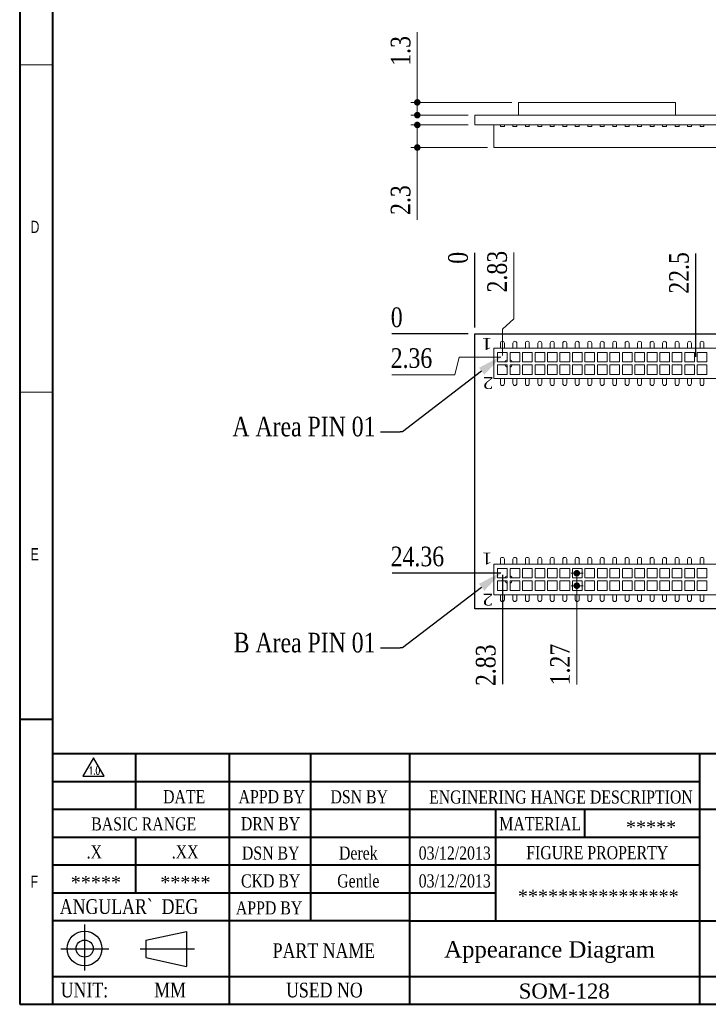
# Model space of a CAD drawing. Header units: millimetres. Extents: x 1606 to 1804, y 60 to 352.
# Tile 1 of 3: x 1606 to 1711, y 60 to 210. Entities that reach past the tile are written whole.
import ezdxf
from ezdxf.enums import TextEntityAlignment as Align

# ---------------------------------------------------------------- set-up
doc = ezdxf.new("R2010")
doc.units = ezdxf.units.MM
doc.header["$LTSCALE"] = 32.67
doc.header["$PDMODE"] = 3
doc.header["$PDSIZE"] = 0.3125
doc.linetypes.add('CENTER', pattern=[0.6, 0.375, -0.075, 0.075, -0.075])
doc.layers.get('0').update_dxf_attribs({"linetype": 'CONTINUOUS'})
doc.layers.get('Defpoints').update_dxf_attribs({"linetype": 'CONTINUOUS'})
doc.layers.add('尺寸標柱線', color=3, linetype='CONTINUOUS', lineweight=15)
doc.layers.add('文字線性', color=7, linetype='CONTINUOUS', lineweight=25)
doc.styles.add('SLDTEXTSTYLE0', font='txt', dxfattribs={"width": 0.75})
doc.styles.add('SLDTEXTSTYLE1', font='txt', dxfattribs={"width": 0.6875})
doc.styles.get("Standard").update_dxf_attribs({"font": 'times.ttf', "width": 0.8})
doc.styles.add('型式1', font='times.ttf')
doc.dimstyles.new('ISO-25', dxfattribs={"dimtxt": 3, "dimasz": 2.5, "dimexe": 1, "dimexo": 1, "dimgap": 1, "dimtad": 1, "dimlfac": 0.666667, "dimdsep": 46, "dimtxsty": 'Standard', "dimcen": 2.5, "dimclrd": 3, "dimclre": 3, "dimclrt": 2, "dimadec": 0, "dimazin": 2, "dimtfac": 1, "dimtmove": 0, "dimatfit": 3, "dimfxl": 0, "dimarcsym": 0})

# ---------------------------------------------------------------- blocks, each defined once
blk = doc.blocks.new('*D209')
at = {"layer": 'Defpoints', "color": 0}
for p in [(1665.06, 161.95), (1675.21, 161.95), (1675.21, 161.95)]:
    blk.add_point(p, dxfattribs=at)
at = {"layer": '尺寸標柱線', "color": 3, "lineweight": -2}
blk.add_line((1674.21, 161.95), (1662.54, 161.95), dxfattribs=at)
at = {"layer": '尺寸標柱線', "color": 2, "insert": (1663.3, 164.47), "char_height": 3, "attachment_point": 5}
blk.add_mtext('0', dxfattribs=at)
blk = doc.blocks.new('*D210')
at = {"layer": 'Defpoints', "color": 0}
for p in [(1675.21, 171.81), (1675.21, 161.95), (1675.21, 161.95)]:
    blk.add_point(p, dxfattribs=at)
at = {"layer": '尺寸標柱線', "color": 3, "lineweight": -2}
blk.add_line((1675.21, 162.95), (1675.21, 174.33), dxfattribs=at)
at = {"layer": '尺寸標柱線', "color": 2, "insert": (1672.68, 173.57), "char_height": 3, "attachment_point": 5, "rotation": 90}
blk.add_mtext('0', dxfattribs=at)
blk = doc.blocks.new('*D211')
at = {"layer": 'Defpoints', "color": 0}
for p in [(1742.71, 170.12), (1675.21, 161.95), (1742.71, 161.95)]:
    blk.add_point(p, dxfattribs=at)
at = {"layer": '尺寸標柱線', "color": 3, "lineweight": -2}
blk.add_line((1742.71, 162.95), (1742.71, 174.38), dxfattribs=at)
at = {"layer": '尺寸標柱線', "color": 2, "insert": (1740.18, 172.75), "char_height": 3, "attachment_point": 5, "rotation": 90}
blk.add_mtext('45', dxfattribs=at)
blk = doc.blocks.new('*D212')
at = {"layer": 'Defpoints', "color": 0}
for p in [(1675.21, 161.95), (1671.34, 125.4), (1680.19, 125.4)]:
    blk.add_point(p, dxfattribs=at)
at = {"layer": '尺寸標柱線', "color": 3, "lineweight": -2}
blk.add_line((1679.19, 125.4), (1662.58, 125.4), dxfattribs=at)
at = {"layer": '尺寸標柱線', "color": 2, "insert": (1666.46, 127.93), "char_height": 3, "attachment_point": 5}
blk.add_mtext('24.36', dxfattribs=at)
blk = doc.blocks.new('*D213')
at = {"layer": 'Defpoints', "color": 0}
for p in [(1675.21, 161.95), (1679.45, 126.13), (1679.45, 115.26)]:
    blk.add_point(p, dxfattribs=at)
at = {"layer": '尺寸標柱線', "color": 3, "lineweight": -2}
blk.add_line((1679.45, 125.13), (1679.45, 108.43), dxfattribs=at)
at = {"layer": '尺寸標柱線', "color": 2, "insert": (1676.92, 111.34), "char_height": 3, "attachment_point": 5, "rotation": 90}
blk.add_mtext('2.83', dxfattribs=at)
blk = doc.blocks.new('*D214')
at = {"layer": 'Defpoints', "color": 0}
for p in [(1675.21, 161.95), (1736.36, 143.67), (1747.38, 143.67)]:
    blk.add_point(p, dxfattribs=at)
at = {"layer": '尺寸標柱線', "color": 3, "lineweight": -2}
blk.add_line((1737.36, 143.67), (1754.02, 143.67), dxfattribs=at)
at = {"layer": '尺寸標柱線', "color": 2, "insert": (1751.2, 146.2), "char_height": 3, "attachment_point": 5}
blk.add_mtext('12.2', dxfattribs=at)
blk = doc.blocks.new('*D215')
at = {"layer": 'Defpoints', "color": 0}
for p in [(1708.96, 167.32), (1675.21, 161.95), (1708.96, 157.45)]:
    blk.add_point(p, dxfattribs=at)
at = {"layer": '尺寸標柱線', "color": 3, "lineweight": -2}
blk.add_line((1708.96, 158.45), (1708.96, 174.21), dxfattribs=at)
at = {"layer": '尺寸標柱線', "color": 2, "insert": (1706.43, 171.26), "char_height": 3, "attachment_point": 5, "rotation": 90}
blk.add_mtext('22.5', dxfattribs=at)
blk = doc.blocks.new('*D216')
at = {"layer": 'Defpoints', "color": 0}
for p in [(1675.21, 161.95), (1737.54, 157.45), (1751.68, 157.45)]:
    blk.add_point(p, dxfattribs=at)
at = {"layer": '尺寸標柱線', "color": 3, "lineweight": -2}
blk.add_line((1738.54, 157.45), (1754.02, 157.45), dxfattribs=at)
at = {"layer": '尺寸標柱線', "color": 2, "insert": (1753.35, 159.97), "char_height": 3, "attachment_point": 5}
blk.add_mtext('3', dxfattribs=at)
blk = doc.blocks.new('*D217')
at = {"layer": 'Defpoints', "color": 0}
for p in [(1675.21, 161.95), (1737.54, 124.45), (1749.88, 124.45)]:
    blk.add_point(p, dxfattribs=at)
at = {"layer": '尺寸標柱線', "color": 3, "lineweight": -2}
blk.add_line((1738.54, 124.45), (1754.12, 124.45), dxfattribs=at)
at = {"layer": '尺寸標柱線', "color": 2, "insert": (1752.5, 126.97), "char_height": 3, "attachment_point": 5}
blk.add_mtext('25', dxfattribs=at)
blk = doc.blocks.new('*D218')
at = {"layer": 'Defpoints', "color": 0}
for p in [(1675.21, 161.95), (1737.54, 124.45), (1737.54, 115.26)]:
    blk.add_point(p, dxfattribs=at)
at = {"layer": '尺寸標柱線', "color": 3, "lineweight": -2}
blk.add_line((1737.54, 123.45), (1737.54, 108.25), dxfattribs=at)
at = {"layer": '尺寸標柱線', "color": 2, "insert": (1735.01, 111.26), "char_height": 3, "attachment_point": 5, "rotation": 90}
blk.add_mtext('41.6', dxfattribs=at)

msp = doc.modelspace()

# ---------------------------------------------------------------- linework, layer by layer
at = {"color": 7, "lineweight": 40}
for p, q in [((1605.728, 351.557), (1605.728, 59.557)), ((1610.728, 346.557), (1610.728, 59.557)), ((1610.728, 114.807), (1610.728, 59.557)), ((1610.728, 114.807), (1610.728, 59.557)), ((1610.728, 103.057), (1605.728, 103.057)), ((1797.928, 97.807), (1610.728, 97.807)), ((1637.719, 97.807), (1637.719, 72.306)), ((1650.127, 97.807), (1650.127, 72.306)), ((1665.328, 59.557), (1665.328, 97.807)), ((1709.528, 97.807), (1709.528, 59.557)), ((1623.398, 97.71), (1623.398, 89.307)), ((1709.528, 93.557), (1610.728, 93.557)), ((1797.928, 89.307), (1610.728, 89.307)), ((1678.409, 89.307), (1678.409, 72.306)), ((1691.982, 89.307), (1691.982, 85.057)), ((1709.528, 85.057), (1610.728, 85.057)), ((1623.398, 85.057), (1623.398, 76.557)), ((1709.528, 80.807), (1610.728, 80.807)), ((1678.409, 76.557), (1610.728, 76.557)), ((1665.328, 72.306), (1610.728, 72.306)), ((1637.719, 72.306), (1637.719, 59.557)), ((1665.328, 72.306), (1797.928, 72.306)), ((1610.728, 63.807), (1797.928, 63.807)), ((1605.728, 59.557), (1610.728, 59.557)), ((1610.728, 59.557), (1797.928, 59.557))]:
    msp.add_line(p, q, dxfattribs=at)
at = {"color": 7, "linetype": 'Continuous', "lineweight": 0}
for p, q in [((1605.728, 203.057), (1610.728, 203.057)), ((1605.728, 153.057), (1610.728, 153.057))]:
    msp.add_line(p, q, dxfattribs=at)
at = {"color": 0, "linetype": 'Continuous', "lineweight": 15}
for p, q in [((1681.881, 197.315), (1681.881, 195.365)), ((1705.881, 197.315), (1681.881, 197.315)), ((1705.881, 197.315), (1705.881, 195.365)), ((1742.706, 195.365), (1675.206, 195.365)), ((1675.206, 195.365), (1675.206, 193.865)), ((1675.206, 193.865), (1742.706, 193.865)), ((1678.146, 193.865), (1678.146, 190.415)), ((1679.136, 193.865), (1679.136, 193.64)), ((1679.136, 193.64), (1679.736, 193.64)), ((1679.736, 193.64), (1679.736, 193.865)), ((1681.041, 193.865), (1681.041, 193.64)), ((1681.041, 193.64), (1681.641, 193.64)), ((1681.641, 193.64), (1681.641, 193.865)), ((1682.946, 193.865), (1682.946, 193.64)), ((1682.946, 193.64), (1683.546, 193.64)), ((1683.546, 193.64), (1683.546, 193.865)), ((1684.851, 193.865), (1684.851, 193.64)), ((1684.851, 193.64), (1685.451, 193.64)), ((1685.451, 193.64), (1685.451, 193.865)), ((1686.756, 193.865), (1686.756, 193.64)), ((1686.756, 193.64), (1687.356, 193.64)), ((1687.356, 193.64), (1687.356, 193.865)), ((1688.661, 193.865), (1688.661, 193.64)), ((1688.661, 193.64), (1689.261, 193.64)), ((1689.261, 193.64), (1689.261, 193.865)), ((1690.566, 193.865), (1690.566, 193.64)), ((1690.566, 193.64), (1691.166, 193.64)), ((1691.166, 193.64), (1691.166, 193.865)), ((1692.471, 193.865), (1692.471, 193.64)), ((1692.471, 193.64), (1693.071, 193.64)), ((1693.071, 193.64), (1693.071, 193.865)), ((1694.376, 193.865), (1694.376, 193.64)), ((1694.376, 193.64), (1694.976, 193.64)), ((1694.976, 193.64), (1694.976, 193.865)), ((1696.281, 193.865), (1696.281, 193.64)), ((1696.281, 193.64), (1696.881, 193.64)), ((1696.881, 193.64), (1696.881, 193.865)), ((1698.186, 193.865), (1698.186, 193.64)), ((1698.186, 193.64), (1698.786, 193.64)), ((1698.786, 193.64), (1698.786, 193.865)), ((1700.091, 193.865), (1700.091, 193.64)), ((1700.091, 193.64), (1700.691, 193.64)), ((1700.691, 193.64), (1700.691, 193.865)), ((1701.996, 193.865), (1701.996, 193.64)), ((1701.996, 193.64), (1702.596, 193.64)), ((1702.596, 193.64), (1702.596, 193.865)), ((1703.901, 193.865), (1703.901, 193.64)), ((1703.901, 193.64), (1704.501, 193.64)), ((1704.501, 193.64), (1704.501, 193.865)), ((1705.806, 193.865), (1705.806, 193.64)), ((1705.806, 193.64), (1706.406, 193.64)), ((1706.406, 193.64), (1706.406, 193.865)), ((1707.711, 193.865), (1707.711, 193.64)), ((1707.711, 193.64), (1708.311, 193.64)), ((1708.311, 193.64), (1708.311, 193.865)), ((1709.616, 193.865), (1709.616, 193.64)), ((1709.616, 193.64), (1710.216, 193.64)), ((1710.216, 193.64), (1710.216, 193.865)), ((1678.146, 190.415), (1739.781, 190.415)), ((1678.146, 159.771), (1739.781, 159.771)), ((1678.146, 159.771), (1678.146, 155.121)), ((1679.136, 159.771), (1679.136, 160.521)), ((1679.736, 159.771), (1679.736, 160.521)), ((1681.041, 159.771), (1681.041, 160.521)), ((1681.641, 159.771), (1681.641, 160.521)), ((1682.946, 159.771), (1682.946, 160.521)), ((1683.546, 159.771), (1683.546, 160.521)), ((1684.851, 159.771), (1684.851, 160.521)), ((1685.451, 159.771), (1685.451, 160.521)), ((1686.756, 159.771), (1686.756, 160.521)), ((1687.356, 159.771), (1687.356, 160.521)), ((1688.661, 159.771), (1688.661, 160.521)), ((1689.261, 159.771), (1689.261, 160.521)), ((1690.566, 159.771), (1690.566, 160.521)), ((1691.166, 159.771), (1691.166, 160.521)), ((1692.471, 159.771), (1692.471, 160.521)), ((1693.071, 159.771), (1693.071, 160.521)), ((1694.376, 159.771), (1694.376, 160.521)), ((1694.976, 159.771), (1694.976, 160.521)), ((1696.281, 159.771), (1696.281, 160.521)), ((1696.881, 159.771), (1696.881, 160.521)), ((1698.186, 159.771), (1698.186, 160.521)), ((1698.786, 159.771), (1698.786, 160.521)), ((1700.091, 159.771), (1700.091, 160.521)), ((1700.691, 159.771), (1700.691, 160.521)), ((1701.996, 159.771), (1701.996, 160.521)), ((1702.596, 159.771), (1702.596, 160.521)), ((1703.901, 159.771), (1703.901, 160.521)), ((1704.501, 159.771), (1704.501, 160.521)), ((1705.806, 159.771), (1705.806, 160.521)), ((1706.406, 159.771), (1706.406, 160.521)), ((1707.711, 159.771), (1707.711, 160.521)), ((1708.311, 159.771), (1708.311, 160.521)), ((1709.616, 159.771), (1709.616, 160.521)), ((1710.216, 159.771), (1710.216, 160.521)), ((1680.186, 159.126), (1678.708, 159.126)), ((1678.708, 157.671), (1678.708, 159.126)), ((1680.186, 159.126), (1680.186, 157.671)), ((1682.091, 159.126), (1680.613, 159.126)), ((1680.613, 157.671), (1680.613, 159.126)), ((1682.091, 159.126), (1682.091, 157.671)), ((1683.996, 159.126), (1682.518, 159.126)), ((1682.518, 157.671), (1682.518, 159.126)), ((1683.996, 159.126), (1683.996, 157.671)), ((1685.901, 159.126), (1684.423, 159.126)), ((1684.423, 157.671), (1684.423, 159.126)), ((1685.901, 159.126), (1685.901, 157.671)), ((1687.806, 159.126), (1686.328, 159.126)), ((1686.328, 157.671), (1686.328, 159.126)), ((1687.806, 159.126), (1687.806, 157.671)), ((1689.711, 159.126), (1688.233, 159.126)), ((1688.233, 157.671), (1688.233, 159.126)), ((1689.711, 159.126), (1689.711, 157.671)), ((1691.616, 159.126), (1690.138, 159.126)), ((1690.138, 157.671), (1690.138, 159.126)), ((1691.616, 159.126), (1691.616, 157.671)), ((1693.521, 159.126), (1692.043, 159.126)), ((1692.043, 157.671), (1692.043, 159.126)), ((1693.521, 159.126), (1693.521, 157.671)), ((1695.426, 159.126), (1693.948, 159.126)), ((1693.948, 157.671), (1693.948, 159.126)), ((1695.426, 159.126), (1695.426, 157.671)), ((1697.331, 159.126), (1695.853, 159.126)), ((1695.853, 157.671), (1695.853, 159.126)), ((1697.331, 159.126), (1697.331, 157.671)), ((1699.236, 159.126), (1697.758, 159.126)), ((1697.758, 157.671), (1697.758, 159.126)), ((1699.236, 159.126), (1699.236, 157.671)), ((1701.141, 159.126), (1699.663, 159.126)), ((1699.663, 157.671), (1699.663, 159.126)), ((1701.141, 159.126), (1701.141, 157.671)), ((1703.046, 159.126), (1701.568, 159.126)), ((1701.568, 157.671), (1701.568, 159.126)), ((1703.046, 159.126), (1703.046, 157.671)), ((1704.951, 159.126), (1703.473, 159.126)), ((1703.473, 157.671), (1703.473, 159.126)), ((1704.951, 159.126), (1704.951, 157.671)), ((1706.856, 159.126), (1705.378, 159.126)), ((1705.378, 157.671), (1705.378, 159.126)), ((1706.856, 159.126), (1706.856, 157.671)), ((1708.761, 159.126), (1707.283, 159.126)), ((1707.283, 157.671), (1707.283, 159.126)), ((1708.761, 159.126), (1708.761, 157.671)), ((1710.666, 159.126), (1709.188, 159.126)), ((1709.188, 157.671), (1709.188, 159.126)), ((1710.666, 159.126), (1710.666, 157.671)), ((1680.186, 157.671), (1678.708, 157.671)), ((1678.708, 157.221), (1678.708, 155.766)), ((1680.186, 157.221), (1678.708, 157.221)), ((1680.186, 155.766), (1680.186, 157.221)), ((1682.091, 157.671), (1680.613, 157.671)), ((1682.091, 157.221), (1680.613, 157.221)), ((1680.613, 157.221), (1680.613, 155.766)), ((1682.091, 155.766), (1682.091, 157.221)), ((1683.996, 157.671), (1682.518, 157.671)), ((1682.518, 157.221), (1682.518, 155.766)), ((1683.996, 157.221), (1682.518, 157.221)), ((1683.996, 155.766), (1683.996, 157.221)), ((1685.901, 157.671), (1684.423, 157.671)), ((1684.423, 157.221), (1684.423, 155.766)), ((1685.901, 157.221), (1684.423, 157.221)), ((1685.901, 155.766), (1685.901, 157.221)), ((1687.806, 157.671), (1686.328, 157.671)), ((1686.328, 157.221), (1686.328, 155.766)), ((1687.806, 157.221), (1686.328, 157.221)), ((1687.806, 155.766), (1687.806, 157.221)), ((1689.711, 157.671), (1688.233, 157.671)), ((1688.233, 157.221), (1688.233, 155.766)), ((1689.711, 157.221), (1688.233, 157.221)), ((1689.711, 155.766), (1689.711, 157.221)), ((1691.616, 157.671), (1690.138, 157.671)), ((1690.138, 157.221), (1690.138, 155.766)), ((1691.616, 157.221), (1690.138, 157.221)), ((1691.616, 155.766), (1691.616, 157.221)), ((1693.521, 157.671), (1692.043, 157.671)), ((1692.043, 157.221), (1692.043, 155.766)), ((1693.521, 157.221), (1692.043, 157.221)), ((1693.521, 155.766), (1693.521, 157.221)), ((1695.426, 157.671), (1693.948, 157.671)), ((1693.948, 157.221), (1693.948, 155.766)), ((1695.426, 157.221), (1693.948, 157.221)), ((1695.426, 155.766), (1695.426, 157.221)), ((1697.331, 157.671), (1695.853, 157.671)), ((1695.853, 157.221), (1695.853, 155.766)), ((1697.331, 157.221), (1695.853, 157.221)), ((1697.331, 155.766), (1697.331, 157.221)), ((1699.236, 157.671), (1697.758, 157.671)), ((1697.758, 157.221), (1697.758, 155.766)), ((1699.236, 157.221), (1697.758, 157.221)), ((1699.236, 155.766), (1699.236, 157.221)), ((1701.141, 157.671), (1699.663, 157.671)), ((1699.663, 157.221), (1699.663, 155.766)), ((1701.141, 157.221), (1699.663, 157.221)), ((1701.141, 155.766), (1701.141, 157.221)), ((1703.046, 157.671), (1701.568, 157.671)), ((1701.568, 157.221), (1701.568, 155.766)), ((1703.046, 157.221), (1701.568, 157.221)), ((1703.046, 155.766), (1703.046, 157.221)), ((1704.951, 157.671), (1703.473, 157.671)), ((1703.473, 157.221), (1703.473, 155.766)), ((1704.951, 157.221), (1703.473, 157.221)), ((1704.951, 155.766), (1704.951, 157.221)), ((1706.856, 157.671), (1705.378, 157.671)), ((1705.378, 157.221), (1705.378, 155.766)), ((1706.856, 157.221), (1705.378, 157.221)), ((1706.856, 155.766), (1706.856, 157.221)), ((1708.761, 157.671), (1707.283, 157.671)), ((1707.283, 157.221), (1707.283, 155.766)), ((1708.761, 157.221), (1707.283, 157.221)), ((1708.761, 155.766), (1708.761, 157.221)), ((1710.666, 157.671), (1709.188, 157.671)), ((1709.188, 157.221), (1709.188, 155.766)), ((1710.666, 157.221), (1709.188, 157.221)), ((1710.666, 155.766), (1710.666, 157.221)), ((1678.146, 155.121), (1739.781, 155.121)), ((1678.708, 155.766), (1680.186, 155.766)), ((1679.136, 154.371), (1679.136, 155.121)), ((1679.736, 155.121), (1679.736, 154.371)), ((1680.613, 155.766), (1682.091, 155.766)), ((1681.041, 154.371), (1681.041, 155.121)), ((1681.641, 155.121), (1681.641, 154.371)), ((1682.518, 155.766), (1683.996, 155.766)), ((1682.946, 154.371), (1682.946, 155.121)), ((1683.546, 155.121), (1683.546, 154.371)), ((1684.423, 155.766), (1685.901, 155.766)), ((1684.851, 154.371), (1684.851, 155.121)), ((1685.451, 155.121), (1685.451, 154.371)), ((1686.328, 155.766), (1687.806, 155.766)), ((1686.756, 154.371), (1686.756, 155.121)), ((1687.356, 155.121), (1687.356, 154.371)), ((1688.233, 155.766), (1689.711, 155.766)), ((1688.661, 154.371), (1688.661, 155.121)), ((1689.261, 155.121), (1689.261, 154.371)), ((1690.138, 155.766), (1691.616, 155.766)), ((1690.566, 154.371), (1690.566, 155.121)), ((1691.166, 155.121), (1691.166, 154.371)), ((1692.043, 155.766), (1693.521, 155.766)), ((1692.471, 154.371), (1692.471, 155.121)), ((1693.071, 155.121), (1693.071, 154.371)), ((1693.948, 155.766), (1695.426, 155.766)), ((1694.376, 154.371), (1694.376, 155.121)), ((1694.976, 155.121), (1694.976, 154.371)), ((1695.853, 155.766), (1697.331, 155.766)), ((1696.281, 154.371), (1696.281, 155.121)), ((1696.881, 155.121), (1696.881, 154.371)), ((1697.758, 155.766), (1699.236, 155.766)), ((1698.186, 154.371), (1698.186, 155.121)), ((1698.786, 155.121), (1698.786, 154.371)), ((1699.663, 155.766), (1701.141, 155.766)), ((1700.091, 154.371), (1700.091, 155.121)), ((1700.691, 155.121), (1700.691, 154.371)), ((1701.568, 155.766), (1703.046, 155.766)), ((1701.996, 154.371), (1701.996, 155.121)), ((1702.596, 155.121), (1702.596, 154.371)), ((1703.473, 155.766), (1704.951, 155.766)), ((1703.901, 154.371), (1703.901, 155.121)), ((1704.501, 155.121), (1704.501, 154.371)), ((1705.378, 155.766), (1706.856, 155.766)), ((1705.806, 154.371), (1705.806, 155.121)), ((1706.406, 155.121), (1706.406, 154.371)), ((1707.283, 155.766), (1708.761, 155.766)), ((1707.711, 154.371), (1707.711, 155.121)), ((1708.311, 155.121), (1708.311, 154.371)), ((1709.188, 155.766), (1710.666, 155.766)), ((1709.616, 154.371), (1709.616, 155.121)), ((1710.216, 155.121), (1710.216, 154.371)), ((1678.146, 126.771), (1678.146, 122.121)), ((1678.146, 126.771), (1739.781, 126.771)), ((1679.136, 126.771), (1679.136, 127.521)), ((1679.736, 126.771), (1679.736, 127.521)), ((1681.041, 126.771), (1681.041, 127.521)), ((1681.641, 126.771), (1681.641, 127.521)), ((1682.946, 126.771), (1682.946, 127.521)), ((1683.546, 126.771), (1683.546, 127.521)), ((1684.851, 126.771), (1684.851, 127.521)), ((1685.451, 126.771), (1685.451, 127.521)), ((1686.756, 126.771), (1686.756, 127.521)), ((1687.356, 126.771), (1687.356, 127.521)), ((1688.661, 126.771), (1688.661, 127.521)), ((1689.261, 126.771), (1689.261, 127.521)), ((1690.566, 126.771), (1690.566, 127.521)), ((1691.166, 126.771), (1691.166, 127.521)), ((1692.471, 126.771), (1692.471, 127.521)), ((1693.071, 126.771), (1693.071, 127.521)), ((1694.376, 126.771), (1694.376, 127.521)), ((1694.976, 126.771), (1694.976, 127.521)), ((1696.281, 126.771), (1696.281, 127.521)), ((1696.881, 126.771), (1696.881, 127.521)), ((1698.186, 126.771), (1698.186, 127.521)), ((1698.786, 126.771), (1698.786, 127.521)), ((1700.091, 126.771), (1700.091, 127.521)), ((1700.691, 126.771), (1700.691, 127.521)), ((1701.996, 126.771), (1701.996, 127.521)), ((1702.596, 126.771), (1702.596, 127.521)), ((1703.901, 126.771), (1703.901, 127.521)), ((1704.501, 126.771), (1704.501, 127.521)), ((1705.806, 126.771), (1705.806, 127.521)), ((1706.406, 126.771), (1706.406, 127.521)), ((1707.711, 126.771), (1707.711, 127.521)), ((1708.311, 126.771), (1708.311, 127.521)), ((1709.616, 126.771), (1709.616, 127.521)), ((1710.216, 126.771), (1710.216, 127.521)), ((1680.186, 126.126), (1678.708, 126.126)), ((1678.708, 124.671), (1678.708, 126.126)), ((1680.186, 126.126), (1680.186, 124.671)), ((1682.091, 126.126), (1680.613, 126.126)), ((1680.613, 124.671), (1680.613, 126.126)), ((1682.091, 126.126), (1682.091, 124.671)), ((1683.996, 126.126), (1682.518, 126.126)), ((1682.518, 124.671), (1682.518, 126.126)), ((1683.996, 126.126), (1683.996, 124.671)), ((1685.901, 126.126), (1684.423, 126.126)), ((1684.423, 124.671), (1684.423, 126.126)), ((1685.901, 126.126), (1685.901, 124.671)), ((1687.806, 126.126), (1686.328, 126.126)), ((1686.328, 124.671), (1686.328, 126.126)), ((1687.806, 126.126), (1687.806, 124.671)), ((1689.711, 126.126), (1688.233, 126.126)), ((1688.233, 124.671), (1688.233, 126.126)), ((1689.711, 126.126), (1689.711, 124.671)), ((1691.616, 126.126), (1690.138, 126.126)), ((1690.138, 124.671), (1690.138, 126.126)), ((1691.616, 126.126), (1691.616, 124.671)), ((1693.521, 126.126), (1692.043, 126.126)), ((1692.043, 124.671), (1692.043, 126.126)), ((1693.521, 126.126), (1693.521, 124.671)), ((1695.426, 126.126), (1693.948, 126.126)), ((1693.948, 124.671), (1693.948, 126.126)), ((1695.426, 126.126), (1695.426, 124.671)), ((1697.331, 126.126), (1695.853, 126.126)), ((1695.853, 124.671), (1695.853, 126.126)), ((1697.331, 126.126), (1697.331, 124.671)), ((1699.236, 126.126), (1697.758, 126.126)), ((1697.758, 124.671), (1697.758, 126.126)), ((1699.236, 126.126), (1699.236, 124.671)), ((1701.141, 126.126), (1699.663, 126.126)), ((1699.663, 124.671), (1699.663, 126.126)), ((1701.141, 126.126), (1701.141, 124.671)), ((1703.046, 126.126), (1701.568, 126.126)), ((1701.568, 124.671), (1701.568, 126.126)), ((1703.046, 126.126), (1703.046, 124.671)), ((1704.951, 126.126), (1703.473, 126.126)), ((1703.473, 124.671), (1703.473, 126.126)), ((1704.951, 126.126), (1704.951, 124.671)), ((1706.856, 126.126), (1705.378, 126.126)), ((1705.378, 124.671), (1705.378, 126.126)), ((1706.856, 126.126), (1706.856, 124.671)), ((1708.761, 126.126), (1707.283, 126.126)), ((1707.283, 124.671), (1707.283, 126.126)), ((1708.761, 126.126), (1708.761, 124.671)), ((1710.666, 126.126), (1709.188, 126.126)), ((1709.188, 124.671), (1709.188, 126.126)), ((1710.666, 126.126), (1710.666, 124.671)), ((1680.186, 124.671), (1678.708, 124.671)), ((1678.708, 124.221), (1678.708, 122.766)), ((1680.186, 124.221), (1678.708, 124.221)), ((1680.186, 122.766), (1680.186, 124.221)), ((1682.091, 124.671), (1680.613, 124.671)), ((1682.091, 124.221), (1680.613, 124.221)), ((1680.613, 124.221), (1680.613, 122.766)), ((1682.091, 122.766), (1682.091, 124.221)), ((1683.996, 124.671), (1682.518, 124.671)), ((1682.518, 124.221), (1682.518, 122.766)), ((1683.996, 124.221), (1682.518, 124.221)), ((1683.996, 122.766), (1683.996, 124.221)), ((1685.901, 124.671), (1684.423, 124.671)), ((1684.423, 124.221), (1684.423, 122.766)), ((1685.901, 124.221), (1684.423, 124.221)), ((1685.901, 122.766), (1685.901, 124.221)), ((1687.806, 124.671), (1686.328, 124.671)), ((1686.328, 124.221), (1686.328, 122.766)), ((1687.806, 124.221), (1686.328, 124.221)), ((1687.806, 122.766), (1687.806, 124.221)), ((1689.711, 124.671), (1688.233, 124.671)), ((1688.233, 124.221), (1688.233, 122.766)), ((1689.711, 124.221), (1688.233, 124.221)), ((1689.711, 122.766), (1689.711, 124.221)), ((1691.616, 124.671), (1690.138, 124.671)), ((1690.138, 124.221), (1690.138, 122.766)), ((1691.616, 124.221), (1690.138, 124.221)), ((1691.616, 122.766), (1691.616, 124.221)), ((1693.521, 124.671), (1692.043, 124.671)), ((1692.043, 124.221), (1692.043, 122.766)), ((1693.521, 124.221), (1692.043, 124.221)), ((1693.521, 122.766), (1693.521, 124.221)), ((1695.426, 124.671), (1693.948, 124.671)), ((1693.948, 124.221), (1693.948, 122.766)), ((1695.426, 124.221), (1693.948, 124.221)), ((1695.426, 122.766), (1695.426, 124.221)), ((1697.331, 124.671), (1695.853, 124.671)), ((1695.853, 124.221), (1695.853, 122.766)), ((1697.331, 124.221), (1695.853, 124.221)), ((1697.331, 122.766), (1697.331, 124.221)), ((1699.236, 124.671), (1697.758, 124.671)), ((1697.758, 124.221), (1697.758, 122.766)), ((1699.236, 124.221), (1697.758, 124.221)), ((1699.236, 122.766), (1699.236, 124.221)), ((1701.141, 124.671), (1699.663, 124.671)), ((1699.663, 124.221), (1699.663, 122.766)), ((1701.141, 124.221), (1699.663, 124.221)), ((1701.141, 122.766), (1701.141, 124.221)), ((1703.046, 124.671), (1701.568, 124.671)), ((1701.568, 124.221), (1701.568, 122.766)), ((1703.046, 124.221), (1701.568, 124.221)), ((1703.046, 122.766), (1703.046, 124.221)), ((1704.951, 124.671), (1703.473, 124.671)), ((1703.473, 124.221), (1703.473, 122.766)), ((1704.951, 124.221), (1703.473, 124.221)), ((1704.951, 122.766), (1704.951, 124.221)), ((1706.856, 124.671), (1705.378, 124.671)), ((1705.378, 124.221), (1705.378, 122.766)), ((1706.856, 124.221), (1705.378, 124.221)), ((1706.856, 122.766), (1706.856, 124.221)), ((1708.761, 124.671), (1707.283, 124.671)), ((1707.283, 124.221), (1707.283, 122.766)), ((1708.761, 124.221), (1707.283, 124.221)), ((1708.761, 122.766), (1708.761, 124.221)), ((1710.666, 124.671), (1709.188, 124.671)), ((1709.188, 124.221), (1709.188, 122.766)), ((1710.666, 124.221), (1709.188, 124.221)), ((1710.666, 122.766), (1710.666, 124.221)), ((1678.146, 122.121), (1739.781, 122.121)), ((1678.708, 122.766), (1680.186, 122.766)), ((1679.136, 121.371), (1679.136, 122.121)), ((1679.736, 122.121), (1679.736, 121.371)), ((1680.613, 122.766), (1682.091, 122.766)), ((1681.041, 121.371), (1681.041, 122.121)), ((1681.641, 122.121), (1681.641, 121.371)), ((1682.518, 122.766), (1683.996, 122.766)), ((1682.946, 121.371), (1682.946, 122.121)), ((1683.546, 122.121), (1683.546, 121.371)), ((1684.423, 122.766), (1685.901, 122.766)), ((1684.851, 121.371), (1684.851, 122.121)), ((1685.451, 122.121), (1685.451, 121.371)), ((1686.328, 122.766), (1687.806, 122.766)), ((1686.756, 121.371), (1686.756, 122.121)), ((1687.356, 122.121), (1687.356, 121.371)), ((1688.233, 122.766), (1689.711, 122.766)), ((1688.661, 121.371), (1688.661, 122.121)), ((1689.261, 122.121), (1689.261, 121.371)), ((1690.138, 122.766), (1691.616, 122.766)), ((1690.566, 121.371), (1690.566, 122.121)), ((1691.166, 122.121), (1691.166, 121.371)), ((1692.043, 122.766), (1693.521, 122.766)), ((1692.471, 121.371), (1692.471, 122.121)), ((1693.071, 122.121), (1693.071, 121.371)), ((1693.948, 122.766), (1695.426, 122.766)), ((1694.376, 121.371), (1694.376, 122.121)), ((1694.976, 122.121), (1694.976, 121.371)), ((1695.853, 122.766), (1697.331, 122.766)), ((1696.281, 121.371), (1696.281, 122.121)), ((1696.881, 122.121), (1696.881, 121.371)), ((1697.758, 122.766), (1699.236, 122.766)), ((1698.186, 121.371), (1698.186, 122.121)), ((1698.786, 122.121), (1698.786, 121.371)), ((1699.663, 122.766), (1701.141, 122.766)), ((1700.091, 121.371), (1700.091, 122.121)), ((1700.691, 122.121), (1700.691, 121.371)), ((1701.568, 122.766), (1703.046, 122.766)), ((1701.996, 121.371), (1701.996, 122.121)), ((1702.596, 122.121), (1702.596, 121.371)), ((1703.473, 122.766), (1704.951, 122.766)), ((1703.901, 121.371), (1703.901, 122.121)), ((1704.501, 122.121), (1704.501, 121.371)), ((1705.378, 122.766), (1706.856, 122.766)), ((1705.806, 121.371), (1705.806, 122.121)), ((1706.406, 122.121), (1706.406, 121.371)), ((1707.283, 122.766), (1708.761, 122.766)), ((1707.711, 121.371), (1707.711, 122.121)), ((1708.311, 122.121), (1708.311, 121.371)), ((1709.188, 122.766), (1710.666, 122.766)), ((1709.616, 121.371), (1709.616, 122.121)), ((1710.216, 122.121), (1710.216, 121.371))]:
    msp.add_line(p, q, dxfattribs=at)
for p, q in [((1675.206, 161.946), (1742.706, 161.946)), ((1675.206, 119.946), (1675.206, 161.946)), ((1742.706, 119.946), (1675.206, 119.946))]:
    msp.add_line(p, q)
at = {"color": 2, "linetype": 'CENTER'}
for p, q in [((1615.621, 71.741), (1615.621, 64.725)), ((1611.999, 68.018), (1619.354, 68.018)), ((1624.109, 68.013), (1632.4, 68.013))]:
    msp.add_line(p, q, dxfattribs=at)
at = {"color": 2, "linetype": 'Continuous'}
for p, q in [((1624.967, 69.332), (1631.18, 70.658)), ((1624.967, 69.332), (1624.967, 66.716)), ((1631.18, 70.658), (1631.18, 65.353)), ((1624.967, 66.716), (1631.18, 65.353))]:
    msp.add_line(p, q, dxfattribs=at)
for centre, radius in [((1615.64, 68.065), 2.651), ((1615.649, 68.062), 1.303)]:
    msp.add_circle(centre, radius, dxfattribs=at)
at = {"color": 0, "linetype": 'Continuous', "lineweight": 15}
for centre, radius, start, end in [((1679.436, 160.521), 0.3, 0, 180), ((1681.341, 160.521), 0.3, 0, 180), ((1683.246, 160.521), 0.3, 0, 180), ((1685.151, 160.521), 0.3, 0, 180), ((1687.056, 160.521), 0.3, 0, 180), ((1688.961, 160.521), 0.3, 0, 180), ((1690.866, 160.521), 0.3, 0, 180), ((1692.771, 160.521), 0.3, 0, 180), ((1694.676, 160.521), 0.3, 0, 180), ((1696.581, 160.521), 0.3, 0, 180), ((1698.486, 160.521), 0.3, 0, 180), ((1700.391, 160.521), 0.3, 0, 180), ((1702.296, 160.521), 0.3, 0, 180), ((1704.201, 160.521), 0.3, 0, 180), ((1706.106, 160.521), 0.3, 0, 180), ((1708.011, 160.521), 0.3, 0, 180), ((1709.916, 160.521), 0.3, 0, 180), ((1680.388, 157.446), 0.6, 109.72463, 157.97569), ((1680.388, 157.446), 0.6, 22.02431, 67.97569), ((1680.388, 157.446), 0.6, 202.02431, 250.27537), ((1680.388, 157.446), 0.6, 292.02431, 337.97569), ((1679.436, 154.371), 0.3, 180, 0), ((1681.341, 154.371), 0.3, 180, 0), ((1683.246, 154.371), 0.3, 180, 0), ((1685.151, 154.371), 0.3, 180, 0), ((1687.056, 154.371), 0.3, 180, 0), ((1688.961, 154.371), 0.3, 180, 0), ((1690.866, 154.371), 0.3, 180, 0), ((1692.771, 154.371), 0.3, 180, 0), ((1694.676, 154.371), 0.3, 180, 0), ((1696.581, 154.371), 0.3, 180, 0), ((1698.486, 154.371), 0.3, 180, 0), ((1700.391, 154.371), 0.3, 180, 0), ((1702.296, 154.371), 0.3, 180, 0), ((1704.201, 154.371), 0.3, 180, 0), ((1706.106, 154.371), 0.3, 180, 0), ((1708.011, 154.371), 0.3, 180, 0), ((1709.916, 154.371), 0.3, 180, 0), ((1679.436, 127.521), 0.3, 0, 180), ((1681.341, 127.521), 0.3, 0, 180), ((1683.246, 127.521), 0.3, 0, 180), ((1685.151, 127.521), 0.3, 0, 180), ((1687.056, 127.521), 0.3, 0, 180), ((1688.961, 127.521), 0.3, 0, 180), ((1690.866, 127.521), 0.3, 0, 180), ((1692.771, 127.521), 0.3, 0, 180), ((1694.676, 127.521), 0.3, 0, 180), ((1696.581, 127.521), 0.3, 0, 180), ((1698.486, 127.521), 0.3, 0, 180), ((1700.391, 127.521), 0.3, 0, 180), ((1702.296, 127.521), 0.3, 0, 180), ((1704.201, 127.521), 0.3, 0, 180), ((1706.106, 127.521), 0.3, 0, 180), ((1708.011, 127.521), 0.3, 0, 180), ((1709.916, 127.521), 0.3, 0, 180), ((1680.388, 124.446), 0.6, 109.72463, 157.97569), ((1680.388, 124.446), 0.6, 22.02431, 67.97569), ((1680.388, 124.446), 0.6, 202.02431, 250.27537), ((1680.388, 124.446), 0.6, 292.02431, 337.97569), ((1679.436, 121.371), 0.3, 180, 0), ((1681.341, 121.371), 0.3, 180, 0), ((1683.246, 121.371), 0.3, 180, 0), ((1685.151, 121.371), 0.3, 180, 0), ((1687.056, 121.371), 0.3, 180, 0), ((1688.961, 121.371), 0.3, 180, 0), ((1690.866, 121.371), 0.3, 180, 0), ((1692.771, 121.371), 0.3, 180, 0), ((1694.676, 121.371), 0.3, 180, 0), ((1696.581, 121.371), 0.3, 180, 0), ((1698.486, 121.371), 0.3, 180, 0), ((1700.391, 121.371), 0.3, 180, 0), ((1702.296, 121.371), 0.3, 180, 0), ((1704.201, 121.371), 0.3, 180, 0), ((1706.106, 121.371), 0.3, 180, 0), ((1708.011, 121.371), 0.3, 180, 0), ((1709.916, 121.371), 0.3, 180, 0)]:
    msp.add_arc(centre, radius, start, end, dxfattribs=at)
at = {"layer": '尺寸標柱線', "color": 3}
for p, q in [((1666.443, 195.365), (1666.443, 208.035)), ((1666.443, 196.365), (1666.443, 198.865)), ((1674.206, 197.315), (1665.443, 197.315)), ((1674.206, 195.365), (1665.443, 195.365)), ((1674.206, 193.865), (1665.443, 193.865)), ((1666.443, 193.865), (1666.443, 179.356)), ((1674.206, 190.415), (1665.443, 190.415)), ((1681.187, 164.256), (1681.187, 174.372)), ((1679.447, 162.671), (1681.187, 164.256)), ((1679.447, 158.671), (1679.447, 162.671)), ((1672.819, 158.399), (1672.184, 155.699)), ((1679.186, 158.399), (1672.819, 158.399)), ((1672.184, 155.699), (1662.562, 155.699)), ((1689.931, 125.399), (1691.796, 125.399)), ((1690.796, 125.399), (1690.796, 108.426)), ((1689.931, 123.494), (1691.796, 123.494))]:
    msp.add_line(p, q, dxfattribs=at)
at = {"layer": '尺寸標柱線'}
for p, q in [((1680.881, 197.315), (1671.963, 197.315)), ((1677.146, 190.415), (1671.491, 190.415))]:
    msp.add_line(p, q, dxfattribs=at)
at = {"layer": '尺寸標柱線', "linetype": 'ByBlock', "lineweight": -2}
for p, q in [((1664.175, 146.998), (1663.815, 146.998)), ((1664.175, 113.998), (1663.815, 113.998))]:
    msp.add_line(p, q, dxfattribs=at)
at = {"layer": '尺寸標柱線', "const_width": 0.5}
for points in [[(1666.193, 197.315, 1), (1666.693, 197.315, 1)], [(1666.193, 195.365, 1), (1666.693, 195.365, 1)], [(1666.193, 193.865, 1), (1666.693, 193.865, 1)], [(1666.193, 190.415, 1), (1666.693, 190.415, 1)], [(1690.546, 125.399, 1), (1691.046, 125.399, 1)], [(1690.546, 123.494, 1), (1691.046, 123.494, 1)]]:
    msp.add_lwpolyline(points, format="xyb", close=True, dxfattribs=at)
at = {"layer": '尺寸標柱線', "linetype": 'ByBlock', "lineweight": -2}
for points in [[(1676.269, 156.242), (1664.175, 146.998)], [(1660.815, 146.998), (1663.815, 146.998)], [(1676.269, 123.242), (1664.175, 113.998)], [(1660.815, 113.998), (1663.815, 113.998)]]:
    msp.add_lwpolyline(points, dxfattribs=at)
at = {"layer": '尺寸標柱線'}
for points in [[(1675.864, 156.772), (1679.447, 158.671), (1676.674, 155.713)], [(1675.864, 123.772), (1679.447, 125.671), (1676.674, 122.713)]]:
    msp.add_solid(points, dxfattribs=at)
at = {"layer": '文字線性', "color": 2}
msp.add_lwpolyline([(1617.001, 97.198), (1615.39, 94.406), (1618.613, 94.406)], close=True, dxfattribs=at)

# ---------------------------------------------------------------- texts
at = {"color": 6, "width": 1.2}
for s, p in [('1', (1677.08, 161.316)), ('2', (1677.244, 155.349)), ('1', (1677.118, 128.54)), ('2', (1677.202, 122.261))]:
    msp.add_text(s, height=1.8, rotation=180, dxfattribs=at).set_placement(p, align=Align.CENTER)
at = {"color": 2, "linetype": 'Continuous', "width": 1.039116}
for s, p, p2 in [('*****', (1698.305, 85.605), (1705.977, 85.605)), ('*****', (1613.532, 77.172), (1621.203, 77.172)), ('*****', (1627.195, 77.172), (1634.866, 77.172)), ('****************', (1681.806, 75.047), (1706.355, 75.047))]:
    msp.add_text(s, height=2, dxfattribs=at).set_placement(p, p2, align=Align.FIT)
at = {"color": 2, "linetype": 'Continuous'}
msp.add_text('Appearance Diagram ', height=2.5, dxfattribs=at).set_placement((1670.558, 66.695))
at = {"color": 2, "style": '型式1'}
msp.add_text('SOM-128', height=2.3, dxfattribs=at).set_placement((1681.932, 60.431))
at = {"color": 2, "lineweight": 20, "char_height": 1.852, "attachment_point": 1, "style": 'SLDTEXTSTYLE0'}
for s, insert in [('D', (1607.395, 179.225)), ('E', (1607.395, 129.225)), ('F', (1607.395, 79.225))]:
    msp.add_mtext(s, dxfattribs=dict(at, insert=insert))
at = {"color": 2, "linetype": 'Continuous', "insert": (1616.244, 95.866), "char_height": 1.2, "width": 0.7245, "attachment_point": 1, "line_spacing_factor": 0.9, "style": 'SLDTEXTSTYLE1'}
msp.add_mtext('{\\ftxt.shx|b0|i0|c0|p0;1\\ftxt.shx|b0|i0|c136|p0;.0}', dxfattribs=at)
at = {"color": 2, "linetype": 'Continuous', "attachment_point": 2, "line_spacing_factor": 0.9}
for s, insert, char_height, width in [('DATE', (1630.843, 92.265), 2, 36.34), ('APPD BY', (1644.223, 92.265), 2, 36.34), ('DSN BY', (1657.576, 92.249), 2, 36.34), ('ENGINERING HANGE DESCRIPTION', (1688.375, 92.214), 2, 72.63482), ('BASIC RANGE', (1624.671, 88.109), 2, 36.34), ('.X', (1617.124, 83.829), 2, 36.34), ('.XX', (1630.992, 83.829), 2, 36.34), ('FIGURE PROPERTY', (1693.921, 83.714), 2, 72.63482), ('ANGULAR`  DEG', (1622.419, 75.609), 2.25, 36.34)]:
    msp.add_mtext(s, dxfattribs=dict(at, insert=insert, char_height=char_height, width=width))
at = {"color": 2, "linetype": 'Continuous', "width": 36.34, "attachment_point": 2}
for s, insert, char_height in [('DRN BY', (1644.039, 88.14), 2), ('MATERIAL', (1685.207, 88.14), 2), ('DSN BY', (1644.057, 83.654), 2), ('Derek', (1657.434, 83.654), 2), ('03/12/2013', (1672.161, 83.654), 2), ('CKD BY', (1644.057, 79.404), 2), ('Gentle', (1657.434, 79.404), 2), ('03/12/2013', (1672.161, 79.404), 2), ('APPD BY', (1643.807, 75.283), 2), ('PART NAME', (1652.177, 68.878), 2.25), ('UNIT:', (1615.608, 62.859), 2.25), ('MM', (1628.692, 62.859), 2.25), ('USED NO', (1652.255, 62.859), 2.25)]:
    msp.add_mtext(s, dxfattribs=dict(at, insert=insert, char_height=char_height))
at = {"layer": '尺寸標柱線', "color": 2, "char_height": 3, "attachment_point": 5, "rotation": 90}
for s, insert in [('1.3', (1663.913, 205.175)), ('2.3', (1663.913, 182.386)), ('2.83', (1678.657, 171.457)), ('1.27', (1688.265, 111.445))]:
    msp.add_mtext(s, dxfattribs=dict(at, insert=insert))
at = {"layer": '尺寸標柱線', "color": 2, "char_height": 3}
for s, insert, attachment_point in [('2.36', (1665.556, 158.23), 5), ('A Area PIN 01', (1660.055, 149.305), 3), ('B Area PIN 01', (1660.055, 116.305), 3)]:
    msp.add_mtext(s, dxfattribs=dict(at, insert=insert, attachment_point=attachment_point))

# ---------------------------------------------------------------- dimensions: what is measured, and where the dimension line sits
at = {"layer": '尺寸標柱線'}
for feature_location, offset, dtype, origin, picture, middle in [((1675.205880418, 161.946402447), (0, 9.862181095), 1, (1675.205880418, 161.946402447), '*D210', (1672.679925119, 173.567343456)), ((1742.706, 161.946), (0, 8.175), 1, (1675.206, 161.946), '*D211', (1740.18, 172.749)), ((1675.205880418, 161.946402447), (-10.146928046, 0), 0, (1675.205880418, 161.946402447), '*D209', (1663.300192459, 164.472357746)), ((1680.186, 125.399), (-8.849, 0), 0, (1675.206, 161.946), '*D212', (1666.456, 127.929)), ((1679.447, 126.126), (0, -10.869), 1, (1675.206, 161.946), '*D213', (1676.917, 111.342)), ((1737.538, 157.446), (14.144, 0), 0, (1675.206, 161.946), '*D216', (1753.349, 159.972)), ((1737.538, 124.446), (12.346, 0), 0, (1675.206, 161.946), '*D217', (1752.501, 126.972))]:
    dim = msp.add_ordinate_dim(feature_location=feature_location, offset=offset, dtype=dtype, origin=origin, dimstyle='ISO-25', dxfattribs=at)
    dim.commit()
    dim.dimension.update_dxf_attribs({"geometry": picture, "text_midpoint": middle})
for feature_location, offset, dtype, picture, middle in [((1708.963, 157.446), (0, 9.869), 1, '*D215', (1706.433, 171.261)), ((1736.362, 143.666), (11.015, 0), 0, '*D214', (1751.196, 146.196)), ((1737.538, 124.446), (0, -9.186), 1, '*D218', (1735.008, 111.256))]:
    dim = msp.add_ordinate_dim(feature_location=feature_location, offset=offset, dtype=dtype, origin=(1675.206, 161.946), dimstyle='ISO-25', override={"dimdec": 1}, dxfattribs=at)
    dim.commit()
    dim.dimension.update_dxf_attribs({"geometry": picture, "text_midpoint": middle})

doc.saveas('drawing.dxf')
